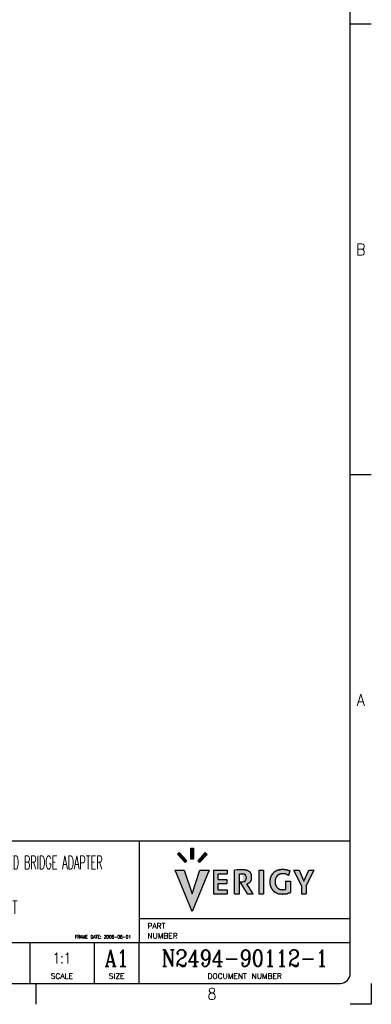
# Model space of a CAD drawing. Header units: inches. Extents: x 0 to 841, y 0 to 594.
# Tile 12 of 13: x 735 to 841, y 0 to 298. Entities that reach past the tile are written whole.
import ezdxf

# ---------------------------------------------------------------- set-up
doc = ezdxf.new("R2010")
doc.units = ezdxf.units.IN
doc.layers.add('1', color=7, linetype='Continuous')
doc.styles.add('CONVERTER_12', font='txt.shx', dxfattribs={"width": 0.63})
doc.styles.add('CONVERTER_15', font='txt.shx', dxfattribs={"width": 0.9})
doc.styles.add('CONVERTER_17', font='txt.shx', dxfattribs={"width": 0.81})
doc.styles.add('CONVERTER_18', font='complex.shx', dxfattribs={"width": 0.855})
doc.styles.add('CONVERTER_19', font='txt.shx', dxfattribs={"width": 1.035})
doc.styles.add('CONVERTER_21', font='complex.shx', dxfattribs={"width": 0.532})

# ---------------------------------------------------------------- blocks, each defined once
blk = doc.blocks.new('2__4', base_point=(418.97, 323.69))
at = {"layer": '1', "color": 1, "insert": (605.83, 115.6), "char_height": 3, "attachment_point": 7, "line_spacing_factor": 1.080432, "style": 'CONVERTER_12'}
blk.add_mtext('NOTES:\\P1. USE KEEP-OUT AREA DEFINITION IN CONJUNCTION WITH GENERAL DUT BOARD DEFINITION,\\P   SEE D-E6980-96540-1 SMALL DUT BOARD AND D-E6980-96550-1 LARGE DUT BOARD\\P \\P2. ALL KEEP-OUT AREAS RELATE TO THE BOTTOM SIDE OF THE PCB', dxfattribs=at)
blk = doc.blocks.new('rf_stiffener_assy__5', base_point=(418.97, 323.69))
at = {"layer": '1'}
blk.add_blockref('2__4', (418.97, 323.69), dxfattribs=at)
blk = doc.blocks.new('TOP__6', base_point=(413.719, 302.867))
blk.add_blockref('rf_stiffener_assy__5', (418.968, 323.694))
blk = doc.blocks.new('Drawing_Grid_Zones__7', base_point=(6.35, 6.35))
at = {"layer": '1', "color": 4, "linetype": 'Continuous'}
for p, q in [((841, 297), (834.65, 297)), ((841, 160.475), (834.65, 160.475)), ((739.5875, 0), (739.5875, 6.35)), ((841, 6.35), (841, 0)), ((841, 0), (834.65, 0))]:
    blk.add_line(p, q, dxfattribs=at)
at = {"layer": '1', "color": 4, "char_height": 3.5, "attachment_point": 5, "line_spacing_factor": 1.080432, "style": 'CONVERTER_15'}
for s, insert in [('B', (837.825, 228.7375)), ('A', (837.825, 92.2125)), ('8', (792.76875, 3.175))]:
    blk.add_mtext(s, dxfattribs=dict(at, insert=insert))
blk = doc.blocks.new('A1_Size_Verigy_Frame__9', base_point=(6.35, 6.35))
at = {"layer": '1', "linetype": 'Continuous'}
for points in [[(785.19, 43.5), (784.63, 42.99), (782.34, 45.46), (782.9, 45.97)], [(787.17, 47.33), (787.17, 43.98), (786.43, 43.98), (786.43, 47.33)], [(788.48, 43.47), (789.03, 42.93), (791.28, 45.45), (790.74, 45.99)], [(791.94, 40.69), (786.83, 28.13), (781.68, 40.69), (784.4, 40.69), (786.83, 33.52), (789.15, 40.69)], [(797.4, 40.69), (797.4, 39.54), (794.69, 39.54), (794.69, 37.79), (797.31, 37.79), (797.31, 36.64), (794.69, 36.64), (794.69, 34.71), (797.4, 34.71), (797.4, 33.52), (793.21, 33.52), (793.21, 40.69)], [(808.42, 40.69), (808.42, 33.52), (806.94, 33.52), (806.94, 40.69)], [(820.63, 37.33), (822.13, 40.69), (823.72, 40.69), (821.32, 35.91), (821.32, 33.52), (819.84, 33.52), (819.84, 35.91), (817.46, 40.69), (819.13, 40.69)]]:
    blk.add_hatch(color=4, dxfattribs=at).paths.add_polyline_path(points)
h = blk.add_hatch(color=4, dxfattribs=at)
edge = h.paths.add_edge_path()
edge.add_line((799.65, 40.69), (799.65, 33.52))
edge.add_line((799.65, 33.52), (801.15, 33.52))
edge.add_line((801.15, 33.52), (801.15, 39.58))
edge.add_line((801.15, 39.58), (802.12, 39.58))
edge.add_arc((801.94, 38.34), 1.25, -81.7494, 81.7494, ccw=False)
edge.add_line((802.12, 37.1), (801.23, 37.1))
edge.add_line((801.23, 37.1), (803.39, 33.52))
edge.add_line((803.39, 33.52), (805.24, 33.52))
edge.add_line((805.24, 33.52), (803.29, 36.53))
edge.add_arc((803.1, 38.16), 1.65, 276.8646, 281.7992)
edge.add_arc((803.12, 38.06), 1.53, 281.8439, 286.5074)
edge.add_arc((803.06, 38.24), 1.73, 286.5644, 290.2981)
edge.add_arc((802.58, 39.54), 3.12, 290.364, 292.0591)
edge.add_arc((807.22, 28.09), 9.24, 111.5449, 112.0897, ccw=False)
edge.add_arc((802.56, 39.99), 3.54, 290.9614, 291.9638)
edge.add_arc((803.62, 37.37), 0.715, 292.0472, 297.1925)
edge.add_arc((803.6, 37.39), 0.736, 297.7168, 304.1669)
edge.add_arc((803.43, 37.65), 1.05, 304.048, 308.7592)
edge.add_arc((802.9, 38.3), 1.89, 308.981, 311.7169)
edge.add_arc((807.38, 33.27), 4.84, 130.6433, 131.7183, ccw=False)
edge.add_arc((815.88, 22.98), 18.19, 129.5041, 129.8448, ccw=False)
edge.add_arc((803.6, 37.87), 1.1, 309.4623, 315.0479)
edge.add_arc((803.84, 37.62), 0.766, 315.7786, 323.1586)
edge.add_arc((803.47, 37.89), 1.22, 323.2116, 327.8292)
edge.add_arc((802.76, 38.35), 2.07, 327.6257, 330.4831)
edge.add_arc((802.6, 38.44), 2.25, 330.4419, 332.9709)
edge.add_arc((803.19, 38.15), 1.59, 332.8488, 336.0259)
edge.add_arc((803.64, 37.95), 1.1, 336.0644, 340.4159)
edge.add_arc((803.61, 37.95), 1.13, 340.6473, 347.6345)
edge.add_arc((802.95, 38.09), 1.8, 347.6878, 352.444)
edge.add_arc((801.51, 38.29), 3.26, 352.3189, 355.2721)
edge.add_arc((799.89, 38.43), 4.88, 355.2355, 357.4002)
edge.add_arc((798.14, 38.51), 6.64, 357.3804, 359.0748)
edge.add_arc((796.5, 38.54), 8.28, 359.0627, 360.4705)
edge.add_arc((796.27, 38.54), 8.5, 0.4426, 1.3388)
edge.add_arc((797.57, 38.57), 7.2, 1.3325, 2.373)
edge.add_arc((799.15, 38.64), 5.62, 2.3634, 3.6412)
edge.add_arc((800.74, 38.74), 4.03, 3.6247, 5.2891)
edge.add_arc((802.15, 38.87), 2.61, 5.2575, 7.5773)
edge.add_arc((803.27, 39.02), 1.48, 7.5078, 11.0328)
edge.add_arc((803.99, 39.17), 0.75, 10.9618, 17.0135)
edge.add_arc((803.96, 39.15), 0.781, 17.4016, 23.361)
edge.add_arc((802.93, 38.71), 1.9, 23.3346, 26.1223)
edge.add_arc((799.96, 37.26), 5.21, 26.0255, 27.1085)
edge.add_arc((802.3, 38.48), 2.56, 26.7483, 28.749)
edge.add_arc((803.49, 39.13), 1.21, 28.8787, 33.28)
edge.add_arc((803.29, 38.99), 1.45, 33.4924, 37.7019)
edge.add_arc((803.06, 38.81), 1.75, 37.6059, 41.314)
edge.add_arc((803.26, 38.99), 1.48, 41.2228, 45.4875)
edge.add_arc((803.4, 39.12), 1.29, 45.7142, 50.7281)
edge.add_arc((802.52, 38.04), 2.68, 50.8542, 53.1793)
edge.add_arc((801.64, 36.92), 4.11, 52.7438, 54.3264)
edge.add_arc((803, 38.82), 1.77, 54.2819, 57.9528)
edge.add_arc((803.26, 39.22), 1.29, 58.2042, 62.5409)
edge.add_arc((803.09, 38.89), 1.66, 62.6014, 65.9878)
edge.add_arc((802.43, 37.39), 3.3, 66.0447, 68.1388)
edge.add_arc((796.67, 23.06), 18.75, 68.1242, 68.4683)
edge.add_arc((799.92, 31.47), 9.73, 68.0919, 68.654)
edge.add_arc((802.81, 38.85), 1.81, 68.7642, 71.7347)
edge.add_arc((802.67, 38.4), 2.27, 71.9116, 74.5336)
edge.add_arc((802.38, 37.36), 3.35, 74.4873, 76.5383)
edge.add_arc((802.21, 36.66), 4.08, 76.5155, 78.3668)
edge.add_arc((802.17, 36.48), 4.26, 78.3515, 80.217)
edge.add_arc((802.22, 36.78), 3.95, 80.2026, 82.2549)
edge.add_arc((802.31, 37.43), 3.3, 82.2367, 84.6679)
edge.add_arc((801.39, 10.69), 30.05, 87.663, 93.3186)
h = blk.add_hatch(color=4, dxfattribs=at)
edge = h.paths.add_edge_path()
edge.add_arc((819.56, 39.46), 8.2, 203.3008, 203.8412)
edge.add_arc((822.52, 40.76), 11.43, 203.8341, 204.2667)
edge.add_arc((824.69, 41.74), 13.81, 204.2629, 204.6476)
edge.add_arc((822.84, 40.89), 11.77, 204.6345, 204.9304)
edge.add_arc((819.48, 39.33), 8.07, 204.9278, 205.3583)
edge.add_arc((817.18, 38.24), 5.52, 205.3532, 205.9635)
edge.add_arc((815.47, 37.4), 3.61, 205.9537, 206.8298)
edge.add_arc((814.19, 36.76), 2.19, 206.8096, 208.1196)
edge.add_arc((813.3, 36.28), 1.17, 208.0895, 210.0572)
edge.add_arc((812.99, 36.1), 0.821, 210.1034, 212.7675)
edge.add_arc((813.03, 36.13), 0.863, 212.8315, 215.4819)
edge.add_arc((813.56, 36.51), 1.51, 215.6041, 218.0543)
edge.add_arc((814.89, 37.55), 3.21, 217.9926, 219.2601)
edge.add_arc((818.43, 40.43), 7.77, 219.2413, 219.7728)
edge.add_arc((815.84, 38.26), 4.39, 219.5441, 220.8731)
edge.add_arc((813.85, 36.53), 1.76, 220.906, 224.1762)
edge.add_arc((813.75, 36.44), 1.62, 224.3481, 227.1827)
edge.add_arc((813.93, 36.64), 1.89, 227.1655, 229.6431)
edge.add_arc((814.02, 36.74), 2.02, 229.6292, 231.9346)
edge.add_arc((814.09, 36.83), 2.14, 231.9626, 234.9969)
edge.add_arc((814.38, 37.26), 2.65, 235.0175, 237.4327)
edge.add_arc((814.37, 37.23), 2.63, 237.3215, 238.9488)
edge.add_arc((814, 36.61), 1.9, 238.9423, 241.1851)
edge.add_arc((813.77, 36.19), 1.42, 241.175, 244.1338)
edge.add_arc((813.69, 36.02), 1.24, 244.2149, 248.8959)
edge.add_arc((813.76, 36.22), 1.45, 248.9484, 253.0273)
edge.add_arc((813.89, 36.62), 1.87, 252.9712, 255.3768)
edge.add_arc((813.91, 36.71), 1.96, 255.3432, 257.6097)
edge.add_arc((813.84, 36.38), 1.62, 257.5671, 260.1283)
edge.add_arc((813.78, 36.05), 1.28, 260.199, 262.6643)
edge.add_arc((813.81, 36.33), 1.57, 262.7178, 264.6422)
edge.add_arc((813.99, 38.2), 3.45, 264.663, 265.5706)
edge.add_arc((814.33, 42.39), 7.65, 265.4634, 265.9974)
edge.add_arc((814.23, 41.02), 6.28, 265.9979, 266.7144)
edge.add_arc((814.18, 40.1), 5.35, 266.7132, 267.6135)
edge.add_arc((814.14, 39.3), 4.56, 267.6109, 268.7164)
edge.add_arc((814.13, 38.57), 3.83, 268.7122, 270.0622)
edge.add_arc((814.13, 38.47), 3.72, 270.0974, 271.3382)
edge.add_arc((814.12, 38.85), 4.11, 271.3337, 272.4477)
edge.add_arc((814.11, 39.04), 4.3, 272.4437, 273.481)
edge.add_arc((814.11, 38.97), 4.23, 273.4768, 274.4854)
edge.add_arc((814.14, 38.61), 3.86, 274.48, 275.5141)
edge.add_arc((814.21, 37.96), 3.21, 275.5059, 276.6402)
edge.add_arc((814.28, 37.35), 2.6, 276.6484, 278.0162)
edge.add_arc((814.26, 37.49), 2.74, 278.0435, 279.2546)
edge.add_arc((813.99, 39.13), 4.4, 279.2734, 280.0319)
edge.add_arc((813.67, 40.98), 6.27, 279.9732, 280.4538)
edge.add_arc((813.78, 40.36), 5.65, 280.4592, 281.0431)
edge.add_arc((813.74, 40.57), 5.87, 281.0473, 281.6719)
edge.add_arc((813.58, 41.33), 6.64, 281.6745, 282.2936)
edge.add_arc((813.31, 42.59), 7.93, 282.2948, 282.8796)
edge.add_line((815.07, 34.86), (815.07, 37.28))
edge.add_line((815.07, 37.28), (816.55, 37.28))
edge.add_line((816.55, 37.28), (816.55, 33.86))
edge.add_arc((794.17, 100.31), 70.12, 288.5155, 288.6107, ccw=False)
edge.add_arc((797.39, 90.7), 59.99, 288.4186, 288.5151, ccw=False)
edge.add_arc((798.66, 86.89), 55.97, 288.3277, 288.4179, ccw=False)
edge.add_arc((796.79, 92.53), 61.91, 288.255, 288.3266, ccw=False)
edge.add_arc((782.91, 134.63), 106.24, 288.2163, 288.2536, ccw=False)
edge.add_line((816.12, 33.71), (816.06, 33.69))
edge.add_arc((830.49, -10.13), 46.13, 108.228, 108.3024)
edge.add_arc((823.95, 9.64), 25.31, 108.3032, 108.4367)
edge.add_arc((811.56, 46.67), 13.73, 287.9183, 288.6267, ccw=False)
edge.add_arc((814.65, 37.12), 3.69, 285.1245, 287.8966, ccw=False)
edge.add_arc((814.81, 36.55), 3.1, 282.6973, 284.9395, ccw=False)
edge.add_arc((814.73, 36.9), 3.46, 280.7251, 282.7159, ccw=False)
edge.add_arc((814.75, 36.81), 3.37, 278.7886, 280.7434, ccw=False)
edge.add_arc((814.83, 36.32), 2.87, 276.9468, 278.7918, ccw=False)
edge.add_arc((814.83, 36.27), 2.83, 275.0848, 276.9197, ccw=False)
edge.add_arc((814.77, 36.98), 3.54, 273.542, 275.0634, ccw=False)
edge.add_arc((814.64, 39.11), 5.67, 272.4988, 273.5361, ccw=False)
edge.add_arc((814.45, 43.41), 9.98, 271.8301, 272.523, ccw=False)
edge.add_arc((814.3, 48.07), 14.64, 271.3179, 271.8381, ccw=False)
edge.add_arc((814.18, 52.95), 19.52, 270.905, 271.3223, ccw=False)
edge.add_arc((814.11, 57.39), 23.96, 270.5527, 270.9077, ccw=False)
edge.add_arc((814.08, 60.65), 27.22, 270.2352, 270.5546, ccw=False)
edge.add_arc((814.07, 62.09), 28.66, 269.9328, 270.2368, ccw=False)
edge.add_arc((814.07, 61.32), 27.89, 269.6276, 269.9343, ccw=False)
edge.add_arc((814.05, 58.41), 24.98, 269.3001, 269.6295, ccw=False)
edge.add_arc((814, 53.84), 20.41, 268.9243, 269.3029, ccw=False)
edge.add_arc((813.8, 43.7), 10.27, 268.1594, 268.9767, ccw=False)
edge.add_arc((813.63, 38.42), 4.98, 266.6249, 268.167, ccw=False)
edge.add_arc((813.52, 36.6), 3.16, 264.3336, 266.6208, ccw=False)
edge.add_arc((813.45, 35.87), 2.43, 261.4227, 264.3148, ccw=False)
edge.add_arc((813.39, 35.49), 2.04, 257.2189, 261.4518, ccw=False)
edge.add_arc((813.33, 35.24), 1.78, 252.2377, 257.1979, ccw=False)
edge.add_arc((813.45, 35.57), 2.14, 248.7037, 252.074, ccw=False)
edge.add_arc((813.93, 36.82), 3.47, 246.648, 248.7264, ccw=False)
edge.add_arc((814.11, 37.25), 3.94, 245.0979, 246.7837, ccw=False)
edge.add_arc((814.08, 37.18), 3.86, 243.2003, 245.0497, ccw=False)
edge.add_arc((815.05, 39.1), 6.02, 242.3103, 243.1848, ccw=False)
edge.add_arc((817.51, 43.8), 11.33, 241.8417, 242.3242, ccw=False)
edge.add_arc((825.5, 58.72), 28.25, 241.6559, 241.845, ccw=False)
edge.add_arc((792.45, -2.53), 41.35, 61.6498, 61.7681)
edge.add_arc((819.96, 48.78), 16.87, 241.6733, 241.884, ccw=False)
edge.add_arc((813.2, 36.25), 2.63, 240.403, 241.673, ccw=False)
edge.add_arc((812.74, 35.42), 1.69, 238.3174, 240.3578, ccw=False)
edge.add_arc((812.91, 35.69), 2, 235.4824, 238.2123, ccw=False)
edge.add_arc((813.16, 36.06), 2.44, 233.0875, 235.5275, ccw=False)
edge.add_arc((813.11, 36), 2.37, 230.5281, 233.1206, ccw=False)
edge.add_arc((813.13, 36.02), 2.4, 226.8402, 230.4297, ccw=False)
edge.add_arc((813.65, 36.57), 3.16, 224.1917, 226.8322, ccw=False)
edge.add_arc((815.97, 38.82), 6.39, 223.1449, 224.1559, ccw=False)
edge.add_arc((802.57, 26.26), 11.98, 43.1218, 43.6251)
edge.add_arc((817.02, 40.13), 8.05, 223.5168, 224.0584, ccw=False)
edge.add_arc((812.07, 35.42), 1.22, 219.7835, 223.4371, ccw=False)
edge.add_arc((812.23, 35.54), 1.42, 216.0369, 219.4184, ccw=False)
edge.add_arc((813.39, 36.39), 2.85, 214.2927, 216.0974, ccw=False)
edge.add_arc((817.31, 39.06), 7.6, 213.623, 214.3135, ccw=False)
edge.add_arc((820.65, 41.33), 11.64, 213.1026, 213.7727, ccw=False)
edge.add_arc((815.35, 37.87), 5.31, 211.6593, 213.0997, ccw=False)
edge.add_arc((814.18, 37.14), 3.93, 209.7599, 211.6228, ccw=False)
edge.add_arc((813.44, 36.72), 3.08, 207.4804, 209.7836, ccw=False)
edge.add_arc((813.06, 36.52), 2.65, 205.1929, 207.4059, ccw=False)
edge.add_arc((813.52, 36.74), 3.16, 203.3638, 205.1704, ccw=False)
edge.add_arc((814.25, 37.05), 3.95, 201.6271, 203.3929, ccw=False)
edge.add_arc((815.33, 37.48), 5.11, 200.1447, 201.6096, ccw=False)
edge.add_arc((816.96, 38.08), 6.86, 199.3323, 200.1795, ccw=False)
edge.add_arc((817.14, 38.15), 7.04, 198.4937, 199.3429, ccw=False)
edge.add_arc((816.11, 37.8), 5.96, 197.5225, 198.5058, ccw=False)
edge.add_arc((814.4, 37.26), 4.16, 196.2367, 197.5438, ccw=False)
edge.add_arc((812.85, 36.81), 2.55, 194.3262, 196.2478, ccw=False)
edge.add_arc((812.47, 36.72), 2.16, 192.096, 194.272, ccw=False)
edge.add_arc((813.14, 36.86), 2.84, 190.2793, 192.0489, ccw=False)
edge.add_arc((815.08, 37.21), 4.81, 189.1142, 190.3068, ccw=False)
edge.add_arc((816.76, 37.48), 6.51, 188.174, 189.1346, ccw=False)
edge.add_arc((817.28, 37.56), 7.04, 187.2718, 188.1866, ccw=False)
edge.add_arc((816.42, 37.45), 6.17, 186.2663, 187.2851, ccw=False)
edge.add_arc((814.63, 37.25), 4.37, 184.9627, 186.2891, ccw=False)
edge.add_arc((812.87, 37.1), 2.61, 183.0853, 184.9815, ccw=False)
edge.add_arc((812.1, 37.06), 1.84, 180.6195, 183.0635, ccw=False)
edge.add_arc((811.95, 37.06), 1.69, 178.0018, 180.5753, ccw=False)
edge.add_arc((812.48, 37.04), 2.22, 175.6247, 177.9327, ccw=False)
edge.add_arc((814.2, 36.91), 3.94, 174.246, 175.6304, ccw=False)
edge.add_arc((820.65, 36.26), 10.43, 173.6917, 174.258, ccw=False)
edge.add_arc((827.89, 35.49), 17.71, 173.3678, 173.7812, ccw=False)
edge.add_arc((820.6, 36.33), 10.37, 172.6214, 173.3686, ccw=False)
edge.add_arc((817.27, 36.77), 7.01, 171.5025, 172.6282, ccw=False)
edge.add_arc((815.05, 37.1), 4.76, 169.8885, 171.5171, ccw=False)
edge.add_arc((814.37, 37.21), 4.08, 167.9208, 169.8128, ccw=False)
edge.add_arc((815.07, 37.06), 4.79, 166.3902, 167.9139, ccw=False)
edge.add_arc((816.72, 36.66), 6.49, 165.3162, 166.3829, ccw=False)
edge.add_arc((813.98, 37.4), 3.65, 163.6509, 165.5336, ccw=False)
edge.add_arc((812.24, 37.9), 1.84, 159.8526, 163.6056, ccw=False)
edge.add_arc((812.36, 37.85), 1.97, 156.2402, 159.6244, ccw=False)
edge.add_arc((813.23, 37.47), 2.92, 153.9269, 156.2704, ccw=False)
edge.add_arc((818.32, 34.97), 8.59, 153.1347, 153.8341, ccw=False)
edge.add_arc((806.77, 40.82), 4.36, 333.1219, 334.4699)
edge.add_arc((883.35, 5.08), 80.15, 154.9536, 155.0137, ccw=False)
edge.add_arc((811.76, 38.54), 1.13, 150.6202, 154.9234, ccw=False)
edge.add_arc((811.73, 38.54), 1.1, 145.3151, 150.0305, ccw=False)
edge.add_arc((812.97, 37.68), 2.61, 143.3601, 145.3639, ccw=False)
edge.add_arc((815.1, 36.13), 5.25, 142.7042, 143.5942, ccw=False)
edge.add_arc((813.95, 37.01), 3.8, 141.4913, 142.6976, ccw=False)
edge.add_arc((814.98, 36.17), 5.13, 140.3853, 141.3891, ccw=False)
edge.add_arc((863.51, -3.99), 68.12, 140.3123, 140.3902, ccw=False)
edge.add_arc((798.41, 50), 16.46, 320.3896, 320.795)
edge.add_arc((798.99, 49.54), 15.72, 320.7879, 321.2062)
edge.add_arc((816.92, 35.15), 7.27, 140.7964, 141.3612, ccw=False)
edge.add_arc((812.66, 38.62), 1.78, 138.4918, 140.7815, ccw=False)
edge.add_arc((812.22, 39.01), 1.19, 134.8498, 138.4384, ccw=False)
edge.add_arc((812.51, 38.7), 1.62, 130.7007, 134.5381, ccw=False)
edge.add_arc((813.75, 37.27), 3.51, 128.9449, 130.778, ccw=False)
edge.add_arc((824.72, 23.71), 20.95, 128.6571, 128.9486, ccw=False)
edge.add_arc((816.56, 33.99), 7.83, 128.309, 129.0174, ccw=False)
edge.add_arc((812.72, 38.84), 1.64, 124.9649, 128.253, ccw=False)
edge.add_arc((812.9, 38.56), 1.97, 121.4788, 124.6205, ccw=False)
edge.add_arc((813.97, 36.82), 4.01, 119.9763, 121.5447, ccw=False)
edge.add_arc((814.01, 36.77), 4.08, 118.9328, 120.1464, ccw=False)
edge.add_arc((813.15, 38.34), 2.29, 116.8814, 118.9336, ccw=False)
edge.add_arc((813.04, 38.55), 2.05, 114.352, 116.7612, ccw=False)
edge.add_arc((813.62, 37.25), 3.48, 112.7824, 114.3176, ccw=False)
edge.add_arc((814.66, 34.8), 6.14, 112.1312, 112.8736, ccw=False)
edge.add_arc((814.67, 34.77), 6.17, 111.3647, 112.1425, ccw=False)
edge.add_arc((814.24, 35.88), 4.98, 110.4231, 111.3781, ccw=False)
edge.add_arc((813.65, 37.48), 3.27, 109.0968, 110.4486, ccw=False)
edge.add_arc((813.38, 38.24), 2.47, 107.6011, 109.0252, ccw=False)
edge.add_arc((813.67, 37.31), 3.45, 106.6155, 107.5695, ccw=False)
edge.add_arc((817.06, 25.96), 15.29, 106.3879, 106.6059, ccw=False)
edge.add_arc((819.89, 16.54), 25.12, 106.3254, 106.5121, ccw=False)
edge.add_arc((814.49, 34.97), 5.92, 105.4696, 106.3192, ccw=False)
edge.add_arc((813.82, 37.38), 3.42, 103.9622, 105.4757, ccw=False)
edge.add_arc((813.83, 37.3), 3.5, 102.3704, 103.8363, ccw=False)
edge.add_arc((814.6, 33.81), 7.07, 101.6856, 102.3727, ccw=False)
edge.add_arc((808.67, 62.51), 22.24, 281.6646, 281.8598)
edge.add_arc((809.51, 58.23), 17.88, 282.0375, 282.2134)
edge.add_arc((813.93, 37.81), 3.02, 101.2377, 102.2194, ccw=False)
edge.add_arc((813.67, 39.1), 1.7, 99.3474, 101.1854, ccw=False)
edge.add_arc((813.76, 38.54), 2.27, 97.1817, 99.2201, ccw=False)
edge.add_arc((813.95, 37.07), 3.75, 95.812, 97.2201, ccw=False)
edge.add_arc((814.11, 35.53), 5.3, 94.7444, 95.8298, ccw=False)
edge.add_arc((814.21, 34.28), 6.56, 93.8342, 94.7544, ccw=False)
edge.add_arc((814.25, 33.66), 7.17, 92.9873, 93.8413, ccw=False)
edge.add_arc((814.24, 33.88), 6.95, 92.1258, 92.994, ccw=False)
edge.add_arc((814.21, 34.87), 5.96, 90.4073, 92.1434, ccw=False)
edge.add_arc((814.2, 35.52), 5.31, 88.5641, 90.3959, ccw=False)
edge.add_arc((814.2, 35.51), 5.33, 86.7833, 88.5496, ccw=False)
edge.add_arc((814.11, 34.07), 6.76, 84.8563, 86.7308, ccw=False)
edge.add_arc((813.68, 29.25), 11.61, 83.7683, 84.8563, ccw=False)
edge.add_arc((813.74, 29.61), 11.24, 83.194, 83.8774, ccw=False)
edge.add_arc((814.37, 34.84), 5.97, 81.9472, 83.2025, ccw=False)
edge.add_arc((814.7, 37.16), 3.63, 79.9902, 81.9638, ccw=False)
edge.add_arc((814.77, 37.6), 3.18, 77.7911, 79.8656, ccw=False)
edge.add_arc((814.35, 35.67), 5.16, 76.5195, 77.7671, ccw=False)
edge.add_arc((809.47, 15.31), 26.09, 76.2642, 76.5162, ccw=False)
edge.add_arc((819.89, 58.06), 17.91, 256.3256, 256.6629)
edge.add_arc((818.39, 51.73), 11.4, 256.668, 257.2331)
edge.add_arc((817.97, 49.85), 9.47, 257.238, 257.9692)
edge.add_arc((817.85, 49.31), 8.92, 257.9734, 258.8133)
edge.add_arc((817.88, 49.44), 9.05, 258.8165, 259.7166)
edge.add_arc((817.98, 50.02), 9.64, 259.7189, 260.6406)
edge.add_line((816.41, 40.51), (816, 39.16))
edge.add_arc((823.44, 61.32), 23.37, 251.1523, 251.4397, ccw=False)
edge.add_arc((822.99, 60.01), 21.99, 250.8703, 251.1519, ccw=False)
edge.add_arc((822.74, 59.29), 21.22, 250.6009, 250.8697, ccw=False)
edge.add_arc((822.76, 59.35), 21.29, 250.3534, 250.6001, ccw=False)
edge.add_arc((823.25, 60.7), 22.73, 250.1396, 250.3524, ccw=False)
edge.add_arc((824.75, 64.86), 27.15, 249.9742, 250.1383, ccw=False)
edge.add_arc((829.88, 78.94), 42.13, 249.8751, 249.9726, ccw=False)
edge.add_line((815.38, 39.38), (815.32, 39.4))
edge.add_arc((813.34, 34.02), 5.74, 69.7562, 70.4705)
edge.add_arc((814.59, 37.56), 1.98, 70.4878, 72.5103)
edge.add_arc((814.75, 38.05), 1.47, 72.5647, 75.4406)
edge.add_arc((814.69, 37.8), 1.72, 75.5155, 77.611)
edge.add_arc((814.55, 37.18), 2.36, 77.5965, 79.2392)
edge.add_arc((814.41, 36.47), 3.09, 79.2301, 80.555)
edge.add_arc((814.28, 35.68), 3.89, 80.5489, 81.6438)
edge.add_arc((814.13, 34.65), 4.92, 81.6475, 82.6335)
edge.add_arc((813.97, 33.39), 6.19, 82.6278, 83.4145)
edge.add_arc((813.83, 32.17), 7.42, 83.4108, 84.0539)
edge.add_arc((813.72, 31.13), 8.47, 84.0513, 84.5884)
edge.add_arc((814.03, 34.47), 5.11, 84.5326, 85.2397)
edge.add_arc((814.22, 36.81), 2.77, 85.2456, 86.5136)
edge.add_arc((814.27, 37.47), 2.1, 86.5301, 88.2214)
edge.add_arc((814.27, 37.59), 1.98, 88.2417, 90.1276)
edge.add_arc((814.27, 37.04), 2.54, 90.1887, 92.0646)
edge.add_arc((814.31, 35.97), 3.61, 92.0429, 93.4436)
edge.add_arc((814.37, 34.96), 4.62, 93.4313, 94.5521)
edge.add_arc((814.43, 34.25), 5.33, 94.5437, 95.5053)
edge.add_arc((814.44, 34.1), 5.48, 95.498, 96.3921)
edge.add_arc((814.24, 35.89), 3.68, 96.3369, 97.4708)
edge.add_arc((814.05, 37.31), 2.24, 97.4738, 99.2428)
edge.add_arc((813.96, 37.86), 1.69, 99.257, 101.5569)
edge.add_arc((813.93, 38.03), 1.51, 101.5788, 104.1887)
edge.add_arc((813.99, 37.81), 1.74, 104.2786, 107.728)
edge.add_arc((814.14, 37.31), 2.27, 107.7091, 110.5044)
edge.add_arc((814.34, 36.78), 2.83, 110.4915, 112.8183)
edge.add_arc((814.64, 36.07), 3.6, 112.812, 114.1048)
edge.add_arc((815.05, 35.15), 4.61, 114.0966, 115.0926)
edge.add_arc((815.49, 34.22), 5.64, 115.0877, 115.8632)
edge.add_arc((815.96, 33.25), 6.71, 115.8606, 116.4578)
edge.add_arc((814, 37.17), 2.33, 116.2474, 117.944)
edge.add_arc((813.41, 38.28), 1.07, 118.0309, 121.6461)
edge.add_arc((813.41, 38.28), 1.08, 121.7508, 124.7224)
edge.add_arc((813.48, 38.18), 1.2, 124.7055, 127.5759)
edge.add_arc((813.5, 38.16), 1.22, 127.563, 130.5031)
edge.add_arc((813.63, 38.01), 1.43, 130.5972, 133.6733)
edge.add_arc((813.98, 37.63), 1.94, 133.6517, 135.9137)
edge.add_arc((814.44, 37.19), 2.58, 135.902, 137.5466)
edge.add_arc((814.46, 37.17), 2.61, 137.4776, 138.9543)
edge.add_arc((814.25, 37.36), 2.32, 138.9752, 140.6091)
edge.add_arc((814.44, 37.2), 2.58, 140.6296, 142.1618)
edge.add_arc((815.17, 36.63), 3.5, 142.1712, 143.454)
edge.add_arc((815.98, 36.03), 4.51, 143.4397, 144.4829)
edge.add_arc((816.42, 35.72), 5.05, 144.4734, 145.4151)
edge.add_arc((816.27, 35.82), 4.87, 145.406, 146.3551)
edge.add_arc((814.68, 36.87), 2.97, 146.2723, 147.8457)
edge.add_arc((813.56, 37.57), 1.64, 147.8375, 150.5057)
edge.add_arc((813.1, 37.84), 1.1, 150.5091, 154.3015)
edge.add_arc((813.01, 37.88), 1.01, 154.4469, 158.4615)
edge.add_arc((813.28, 37.77), 1.3, 158.4921, 161.6634)
edge.add_arc((814.02, 37.53), 2.08, 161.6717, 163.764)
edge.add_arc((815.37, 37.13), 3.49, 163.7042, 165.1718)
edge.add_arc((816.41, 36.85), 4.57, 165.1571, 166.3361)
edge.add_arc((817.13, 36.68), 5.3, 166.3265, 167.3577)
edge.add_arc((817.28, 36.64), 5.45, 167.3497, 168.3356)
edge.add_arc((816.21, 36.86), 4.36, 168.2984, 169.7175)
edge.add_arc((815.16, 37.05), 3.3, 169.7242, 171.5314)
edge.add_arc((814.7, 37.12), 2.84, 171.5438, 173.6224)
edge.add_arc((814.99, 37.09), 3.12, 173.7008, 176.6572)
edge.add_arc((815.76, 37.05), 3.9, 176.6397, 179.0072)
edge.add_arc((814.86, 37.06), 2.99, 178.8697, 180.9419)
edge.add_arc((813.91, 37.04), 2.04, 180.9721, 184.0701)
edge.add_arc((813.69, 37.03), 1.82, 184.1115, 187.7902)
edge.add_arc((813.96, 37.07), 2.1, 187.831, 189.8408)
edge.add_arc((814.4, 37.14), 2.54, 189.8259, 191.5264)
edge.add_arc((814.64, 37.19), 2.79, 191.5153, 193.0592)
edge.add_arc((814.61, 37.18), 2.76, 193.0485, 194.5638)
edge.add_arc((814.28, 37.1), 2.42, 194.5501, 196.177)
edge.add_arc((813.72, 36.93), 1.83, 196.1539, 198.0975)
edge.add_arc((813.29, 36.79), 1.38, 198.135, 200.3954)
edge.add_arc((813.45, 36.85), 1.55, 200.4516, 202.35)
edge.add_arc((814.85, 37.43), 3.06, 202.3774, 203.3718)
at = {"color": 7, "linetype": 'Continuous'}
for p, q in [((630.26, 49.54), (834.65, 49.54)), ((770.75, 49.54), (770.75, 18.59)), ((770.75, 18.59), (704.49, 18.59)), ((770.75, 6.35), (770.75, 18.59)), ((834.65, 18.59), (770.75, 18.59))]:
    blk.add_line(p, q, dxfattribs=at)
at = {"color": 4, "linetype": 'Continuous'}
for p, q in [((834.65, 25.91), (770.75, 25.91)), ((737.62, 18.59), (737.62, 6.35))]:
    blk.add_line(p, q, dxfattribs=at)
at = {"layer": '1', "color": 7, "linetype": 'Continuous'}
for p, q in [((834.65, 9.35), (834.65, 584.65)), ((9.35, 6.35), (831.65, 6.35))]:
    blk.add_line(p, q, dxfattribs=at)
at = {"layer": '1', "color": 4, "linetype": 'Continuous'}
for p, q in [((782.34, 45.46), (782.9, 45.97)), ((782.34, 45.46), (784.63, 42.99)), ((782.9, 45.97), (785.19, 43.5)), ((786.43, 47.33), (787.17, 47.33)), ((786.43, 43.98), (786.43, 47.33)), ((787.17, 47.33), (787.17, 43.98)), ((790.74, 45.99), (788.48, 43.47)), ((789.03, 42.93), (791.28, 45.45)), ((791.28, 45.45), (790.74, 45.99)), ((785.19, 43.5), (784.63, 42.99)), ((787.17, 43.98), (786.43, 43.98)), ((788.48, 43.47), (789.03, 42.93)), ((786.83, 28.13), (781.68, 40.69)), ((781.68, 40.69), (784.4, 40.69)), ((784.4, 40.69), (786.83, 33.52)), ((786.83, 33.52), (789.15, 40.69)), ((791.94, 40.69), (786.83, 28.13)), ((789.15, 40.69), (791.94, 40.69)), ((793.21, 40.69), (797.4, 40.69)), ((793.21, 40.69), (793.21, 33.52)), ((794.69, 39.54), (797.4, 39.54)), ((794.69, 37.79), (794.69, 39.54)), ((797.4, 40.69), (797.4, 39.54)), ((799.65, 33.52), (799.65, 40.69)), ((801.15, 33.52), (801.15, 39.58)), ((801.15, 39.58), (802.12, 39.58)), ((806.94, 40.69), (808.42, 40.69)), ((806.94, 40.69), (806.94, 33.52)), ((808.42, 40.69), (808.42, 33.52)), ((815.32, 39.4), (815.38, 39.38)), ((816, 39.16), (816.41, 40.51)), ((817.46, 40.69), (819.84, 35.91)), ((817.46, 40.69), (819.13, 40.69)), ((819.13, 40.69), (820.63, 37.33)), ((820.63, 37.33), (822.13, 40.69)), ((821.32, 35.91), (823.72, 40.69)), ((822.13, 40.69), (823.72, 40.69)), ((794.69, 37.79), (797.31, 37.79)), ((794.69, 36.64), (797.31, 36.64)), ((794.69, 34.71), (794.69, 36.64)), ((797.31, 37.79), (797.31, 36.64)), ((801.23, 37.1), (803.39, 33.52)), ((801.23, 37.1), (802.12, 37.1)), ((805.24, 33.52), (803.29, 36.53)), ((815.07, 37.28), (816.55, 37.28)), ((815.07, 37.28), (815.07, 34.86)), ((816.55, 37.28), (816.55, 33.86)), ((819.84, 35.91), (819.84, 33.52)), ((821.32, 35.91), (821.32, 33.52)), ((793.21, 33.52), (797.4, 33.52)), ((794.69, 34.71), (797.4, 34.71)), ((797.4, 34.71), (797.4, 33.52)), ((799.65, 33.52), (801.15, 33.52)), ((803.39, 33.52), (805.24, 33.52)), ((806.94, 33.52), (808.42, 33.52)), ((816.12, 33.71), (816.06, 33.69)), ((819.84, 33.52), (821.32, 33.52)), ((757.1, 18.59), (757.1, 6.35))]:
    blk.add_line(p, q, dxfattribs=at)
for centre, radius, start, end in [((801.39, 10.69), 30.05, 87.663, 93.3186), ((801.94, 38.34), 1.25, 278.2506, 81.7494), ((802.31, 37.43), 3.3, 82.2367, 84.6679), ((802.22, 36.78), 3.95, 80.2026, 82.2549), ((802.17, 36.48), 4.26, 78.3515, 80.217), ((802.21, 36.66), 4.08, 76.5155, 78.3668), ((802.38, 37.36), 3.35, 74.4873, 76.5383), ((802.67, 38.4), 2.27, 71.9116, 74.5336), ((802.81, 38.85), 1.81, 68.7642, 71.7347), ((799.92, 31.47), 9.73, 68.0919, 68.654), ((796.67, 23.06), 18.75, 68.1242, 68.4683), ((802.43, 37.39), 3.3, 66.0447, 68.1388), ((803.09, 38.89), 1.66, 62.6014, 65.9878), ((803.26, 39.22), 1.29, 58.2042, 62.5409), ((803, 38.82), 1.77, 54.2819, 57.9528), ((801.64, 36.92), 4.11, 52.7438, 54.3264), ((802.52, 38.04), 2.68, 50.8542, 53.1793), ((803.4, 39.12), 1.29, 45.7142, 50.7281), ((803.26, 38.99), 1.48, 41.2228, 45.4875), ((803.06, 38.81), 1.75, 37.6059, 41.314), ((803.29, 38.99), 1.45, 33.4924, 37.7019), ((803.49, 39.13), 1.21, 28.8787, 33.28), ((802.3, 38.48), 2.56, 26.7483, 28.749), ((799.96, 37.26), 5.21, 26.0255, 27.1085), ((802.93, 38.71), 1.9, 23.3346, 26.1223), ((803.96, 39.15), 0.781, 17.4016, 23.361), ((803.99, 39.17), 0.75, 10.9618, 17.0135), ((803.27, 39.02), 1.48, 7.5078, 11.0328), ((802.15, 38.87), 2.61, 5.2575, 7.5773), ((800.74, 38.74), 4.03, 3.6247, 5.2891), ((799.15, 38.64), 5.62, 2.3634, 3.6412), ((797.57, 38.57), 7.2, 1.3325, 2.373), ((818.32, 34.97), 8.59, 153.1347, 153.8341), ((806.77, 40.82), 4.36, 333.1219, 334.4699), ((883.35, 5.08), 80.15, 154.9536, 155.0137), ((811.76, 38.54), 1.13, 150.6202, 154.9234), ((811.73, 38.54), 1.1, 145.3151, 150.0305), ((812.97, 37.68), 2.61, 143.3601, 145.3639), ((815.1, 36.13), 5.25, 142.7042, 143.5942), ((813.95, 37.01), 3.8, 141.4913, 142.6976), ((814.98, 36.17), 5.13, 140.3853, 141.3891), ((863.51, -3.99), 68.12, 140.3123, 140.3902), ((798.41, 50), 16.46, 320.3896, 320.795), ((798.99, 49.54), 15.72, 320.7879, 321.2062), ((816.92, 35.15), 7.27, 140.7964, 141.3612), ((812.66, 38.62), 1.78, 138.4918, 140.7815), ((812.22, 39.01), 1.19, 134.8498, 138.4384), ((812.51, 38.7), 1.62, 130.7007, 134.5381), ((813.75, 37.27), 3.51, 128.9449, 130.778), ((824.72, 23.71), 20.95, 128.6571, 128.9486), ((816.56, 33.99), 7.83, 128.309, 129.0174), ((812.72, 38.84), 1.64, 124.9649, 128.253), ((812.9, 38.56), 1.97, 121.4788, 124.6205), ((813.97, 36.82), 4.01, 119.9763, 121.5447), ((814.01, 36.77), 4.08, 118.9328, 120.1464), ((813.15, 38.34), 2.29, 116.8814, 118.9336), ((813.04, 38.55), 2.05, 114.352, 116.7612), ((813.62, 37.25), 3.48, 112.7824, 114.3176), ((814.66, 34.8), 6.14, 112.1312, 112.8736), ((814.67, 34.77), 6.17, 111.3647, 112.1425), ((814.44, 37.2), 2.58, 140.6296, 142.1618), ((814.24, 35.88), 4.98, 110.4231, 111.3781), ((814.25, 37.36), 2.32, 138.9752, 140.6091), ((814.46, 37.17), 2.61, 137.4776, 138.9543), ((813.65, 37.48), 3.27, 109.0968, 110.4486), ((814.44, 37.19), 2.58, 135.902, 137.5466), ((813.38, 38.24), 2.47, 107.6011, 109.0252), ((813.98, 37.63), 1.94, 133.6517, 135.9137), ((813.67, 37.31), 3.45, 106.6155, 107.5695), ((813.63, 38.01), 1.43, 130.5972, 133.6733), ((817.06, 25.96), 15.29, 106.3879, 106.6059), ((813.5, 38.16), 1.22, 127.563, 130.5031), ((819.89, 16.54), 25.12, 106.3254, 106.5121), ((813.48, 38.18), 1.2, 124.7055, 127.5759), ((813.41, 38.28), 1.08, 121.7508, 124.7224), ((814.49, 34.97), 5.92, 105.4696, 106.3192), ((813.41, 38.28), 1.07, 118.0309, 121.6461), ((814, 37.17), 2.33, 116.2474, 117.944), ((813.82, 37.38), 3.42, 103.9622, 105.4757), ((815.96, 33.25), 6.71, 115.8606, 116.4578), ((813.83, 37.3), 3.5, 102.3704, 103.8363), ((815.49, 34.22), 5.64, 115.0877, 115.8632), ((814.6, 33.81), 7.07, 101.6856, 102.3727), ((815.05, 35.15), 4.61, 114.0966, 115.0926), ((808.67, 62.51), 22.24, 281.6646, 281.8598), ((814.64, 36.07), 3.6, 112.812, 114.1048), ((809.51, 58.23), 17.88, 282.0375, 282.2134), ((814.34, 36.78), 2.83, 110.4915, 112.8183), ((813.93, 37.81), 3.02, 101.2377, 102.2194), ((813.67, 39.1), 1.7, 99.3474, 101.1854), ((814.14, 37.31), 2.27, 107.7091, 110.5044), ((813.76, 38.54), 2.27, 97.1817, 99.2201), ((813.99, 37.81), 1.74, 104.2786, 107.728), ((813.95, 37.07), 3.75, 95.812, 97.2201), ((813.93, 38.03), 1.51, 101.5788, 104.1887), ((814.11, 35.53), 5.3, 94.7444, 95.8298), ((813.96, 37.86), 1.69, 99.257, 101.5569), ((814.21, 34.28), 6.56, 93.8342, 94.7544), ((814.05, 37.31), 2.24, 97.4738, 99.2428), ((814.24, 35.89), 3.68, 96.3369, 97.4708), ((814.25, 33.66), 7.17, 92.9873, 93.8413), ((814.44, 34.1), 5.48, 95.498, 96.3921), ((814.24, 33.88), 6.95, 92.1258, 92.994), ((814.43, 34.25), 5.33, 94.5437, 95.5053), ((814.21, 34.87), 5.96, 90.4073, 92.1434), ((814.37, 34.96), 4.62, 93.4313, 94.5521), ((814.31, 35.97), 3.61, 92.0429, 93.4436), ((814.2, 35.52), 5.31, 88.5641, 90.3959), ((814.27, 37.04), 2.54, 90.1887, 92.0646), ((814.27, 37.59), 1.98, 88.2417, 90.1276), ((814.27, 37.47), 2.1, 86.5301, 88.2214), ((814.2, 35.51), 5.33, 86.7833, 88.5496), ((814.22, 36.81), 2.77, 85.2456, 86.5136), ((814.03, 34.47), 5.11, 84.5326, 85.2397), ((814.11, 34.07), 6.76, 84.8563, 86.7308), ((813.72, 31.13), 8.47, 84.0513, 84.5884), ((813.83, 32.17), 7.42, 83.4108, 84.0539), ((813.97, 33.39), 6.19, 82.6278, 83.4145), ((813.68, 29.25), 11.61, 83.7683, 84.8563), ((814.13, 34.65), 4.92, 81.6475, 82.6335), ((814.28, 35.68), 3.89, 80.5489, 81.6438), ((814.41, 36.47), 3.09, 79.2301, 80.555), ((813.74, 29.61), 11.24, 83.194, 83.8774), ((814.55, 37.18), 2.36, 77.5965, 79.2392), ((814.69, 37.8), 1.72, 75.5155, 77.611), ((814.37, 34.84), 5.97, 81.9472, 83.2025), ((814.75, 38.05), 1.47, 72.5647, 75.4406), ((814.59, 37.56), 1.98, 70.4878, 72.5103), ((814.7, 37.16), 3.63, 79.9902, 81.9638), ((813.34, 34.02), 5.74, 69.7562, 70.4705), ((814.77, 37.6), 3.18, 77.7911, 79.8656), ((829.88, 78.94), 42.13, 249.8751, 249.9726), ((814.35, 35.67), 5.16, 76.5195, 77.7671), ((824.75, 64.86), 27.15, 249.9742, 250.1383), ((823.25, 60.7), 22.73, 250.1396, 250.3524), ((809.47, 15.31), 26.09, 76.2642, 76.5162), ((822.76, 59.35), 21.29, 250.3534, 250.6001), ((819.89, 58.06), 17.91, 256.3256, 256.6629), ((822.74, 59.29), 21.22, 250.6009, 250.8697), ((818.39, 51.73), 11.4, 256.668, 257.2331), ((822.99, 60.01), 21.99, 250.8703, 251.1519), ((817.97, 49.85), 9.47, 257.238, 257.9692), ((823.44, 61.32), 23.37, 251.1523, 251.4397), ((817.85, 49.31), 8.92, 257.9734, 258.8133), ((817.88, 49.44), 9.05, 258.8165, 259.7166), ((817.98, 50.02), 9.64, 259.7189, 260.6406), ((803.1, 38.16), 1.65, 276.8646, 281.7992), ((803.12, 38.06), 1.53, 281.8439, 286.5074), ((803.06, 38.24), 1.73, 286.5644, 290.2981), ((802.58, 39.54), 3.12, 290.364, 292.0591), ((807.22, 28.09), 9.24, 111.5449, 112.0897), ((802.56, 39.99), 3.54, 290.9614, 291.9638), ((803.62, 37.37), 0.715, 292.0472, 297.1925), ((803.6, 37.39), 0.736, 297.7168, 304.1669), ((803.43, 37.65), 1.05, 304.048, 308.7592), ((802.9, 38.3), 1.89, 308.981, 311.7169), ((807.38, 33.27), 4.84, 130.6433, 131.7183), ((815.88, 22.98), 18.19, 129.5041, 129.8448), ((803.6, 37.87), 1.1, 309.4623, 315.0479), ((803.84, 37.62), 0.766, 315.7786, 323.1586), ((803.47, 37.89), 1.22, 323.2116, 327.8292), ((802.76, 38.35), 2.07, 327.6257, 330.4831), ((802.6, 38.44), 2.25, 330.4419, 332.9709), ((803.19, 38.15), 1.59, 332.8488, 336.0259), ((803.64, 37.95), 1.1, 336.0644, 340.4159), ((803.61, 37.95), 1.13, 340.6473, 347.6345), ((802.95, 38.09), 1.8, 347.6878, 352.444), ((801.51, 38.29), 3.26, 352.3189, 355.2721), ((799.89, 38.43), 4.88, 355.2355, 357.4002), ((796.27, 38.54), 8.5, 0.4426, 1.3388), ((796.5, 38.54), 8.28, 359.0627, 0.4705), ((798.14, 38.51), 6.64, 357.3804, 359.0748), ((811.95, 37.06), 1.69, 178.0018, 180.5753), ((812.1, 37.06), 1.84, 180.6195, 183.0635), ((814.2, 36.91), 3.94, 174.246, 175.6304), ((812.48, 37.04), 2.22, 175.6247, 177.9327), ((812.87, 37.1), 2.61, 183.0853, 184.9815), ((814.63, 37.25), 4.37, 184.9627, 186.2891), ((820.65, 36.26), 10.43, 173.6917, 174.258), ((816.42, 37.45), 6.17, 186.2663, 187.2851), ((827.89, 35.49), 17.71, 173.3678, 173.7812), ((820.6, 36.33), 10.37, 172.6214, 173.3686), ((817.28, 37.56), 7.04, 187.2718, 188.1866), ((816.76, 37.48), 6.51, 188.174, 189.1346), ((817.27, 36.77), 7.01, 171.5025, 172.6282), ((815.08, 37.21), 4.81, 189.1142, 190.3068), ((815.05, 37.1), 4.76, 169.8885, 171.5171), ((813.14, 36.86), 2.84, 190.2793, 192.0489), ((814.37, 37.21), 4.08, 167.9208, 169.8128), ((812.47, 36.72), 2.16, 192.096, 194.272), ((812.85, 36.81), 2.55, 194.3262, 196.2478), ((815.07, 37.06), 4.79, 166.3902, 167.9139), ((814.4, 37.26), 4.16, 196.2367, 197.5438), ((816.72, 36.66), 6.49, 165.3162, 166.3829), ((816.11, 37.8), 5.96, 197.5225, 198.5058), ((813.98, 37.4), 3.65, 163.6509, 165.5336), ((817.14, 38.15), 7.04, 198.4937, 199.3429), ((812.24, 37.9), 1.84, 159.8526, 163.6056), ((816.96, 38.08), 6.86, 199.3323, 200.1795), ((812.36, 37.85), 1.97, 156.2402, 159.6244), ((813.23, 37.47), 2.92, 153.9269, 156.2704), ((814.99, 37.09), 3.12, 173.7008, 176.6572), ((815.76, 37.05), 3.9, 176.6397, 179.0072), ((814.86, 37.06), 2.99, 178.8697, 180.9419), ((813.91, 37.04), 2.04, 180.9721, 184.0701), ((813.69, 37.03), 1.82, 184.1115, 187.7902), ((813.96, 37.07), 2.1, 187.831, 189.8408), ((814.7, 37.12), 2.84, 171.5438, 173.6224), ((814.4, 37.14), 2.54, 189.8259, 191.5264), ((815.16, 37.05), 3.3, 169.7242, 171.5314), ((814.64, 37.19), 2.79, 191.5153, 193.0592), ((816.21, 36.86), 4.36, 168.2984, 169.7175), ((814.61, 37.18), 2.76, 193.0485, 194.5638), ((817.28, 36.64), 5.45, 167.3497, 168.3356), ((814.28, 37.1), 2.42, 194.5501, 196.177), ((817.13, 36.68), 5.3, 166.3265, 167.3577), ((813.72, 36.93), 1.83, 196.1539, 198.0975), ((816.41, 36.85), 4.57, 165.1571, 166.3361), ((813.29, 36.79), 1.38, 198.135, 200.3954), ((815.37, 37.13), 3.49, 163.7042, 165.1718), ((813.45, 36.85), 1.55, 200.4516, 202.35), ((814.85, 37.43), 3.06, 202.3774, 203.3718), ((814.02, 37.53), 2.08, 161.6717, 163.764), ((819.56, 39.46), 8.2, 203.3008, 203.8412), ((813.28, 37.77), 1.3, 158.4921, 161.6634), ((813.01, 37.88), 1.01, 154.4469, 158.4615), ((822.52, 40.76), 11.43, 203.8341, 204.2667), ((813.1, 37.84), 1.1, 150.5091, 154.3015), ((824.69, 41.74), 13.81, 204.2629, 204.6476), ((813.56, 37.57), 1.64, 147.8375, 150.5057), ((822.84, 40.89), 11.77, 204.6345, 204.9304), ((814.68, 36.87), 2.97, 146.2723, 147.8457), ((819.48, 39.33), 8.07, 204.9278, 205.3583), ((817.18, 38.24), 5.52, 205.3532, 205.9635), ((816.27, 35.82), 4.87, 145.406, 146.3551), ((815.47, 37.4), 3.61, 205.9537, 206.8298), ((816.42, 35.72), 5.05, 144.4734, 145.4151), ((815.98, 36.03), 4.51, 143.4397, 144.4829), ((815.17, 36.63), 3.5, 142.1712, 143.454), ((815.33, 37.48), 5.11, 200.1447, 201.6096), ((814.25, 37.05), 3.95, 201.6271, 203.3929), ((813.52, 36.74), 3.16, 203.3638, 205.1704), ((813.06, 36.52), 2.65, 205.1929, 207.4059), ((813.44, 36.72), 3.08, 207.4804, 209.7836), ((814.18, 37.14), 3.93, 209.7599, 211.6228), ((815.35, 37.87), 5.31, 211.6593, 213.0997), ((820.65, 41.33), 11.64, 213.1026, 213.7727), ((817.31, 39.06), 7.6, 213.623, 214.3135), ((813.39, 36.39), 2.85, 214.2927, 216.0974), ((812.23, 35.54), 1.42, 216.0369, 219.4184), ((812.07, 35.42), 1.22, 219.7835, 223.4371), ((817.02, 40.13), 8.05, 223.5168, 224.0584), ((802.57, 26.26), 11.98, 43.1218, 43.6251), ((815.97, 38.82), 6.39, 223.1449, 224.1559), ((813.65, 36.57), 3.16, 224.1917, 226.8322), ((813.13, 36.02), 2.4, 226.8402, 230.4297), ((813.11, 36), 2.37, 230.5281, 233.1206), ((813.16, 36.06), 2.44, 233.0875, 235.5275), ((812.91, 35.69), 2, 235.4824, 238.2123), ((812.74, 35.42), 1.69, 238.3174, 240.3578), ((813.2, 36.25), 2.63, 240.403, 241.673), ((819.96, 48.78), 16.87, 241.6733, 241.884), ((792.45, -2.53), 41.35, 61.6498, 61.7681), ((825.5, 58.72), 28.25, 241.6559, 241.845), ((817.51, 43.8), 11.33, 241.8417, 242.3242), ((814.19, 36.76), 2.19, 206.8096, 208.1196), ((815.05, 39.1), 6.02, 242.3103, 243.1848), ((813.3, 36.28), 1.17, 208.0895, 210.0572), ((812.99, 36.1), 0.821, 210.1034, 212.7675), ((813.03, 36.13), 0.863, 212.8315, 215.4819), ((813.56, 36.51), 1.51, 215.6041, 218.0543), ((814.08, 37.18), 3.86, 243.2003, 245.0497), ((814.89, 37.55), 3.21, 217.9926, 219.2601), ((818.43, 40.43), 7.77, 219.2413, 219.7728), ((814.11, 37.25), 3.94, 245.0979, 246.7837), ((815.84, 38.26), 4.39, 219.5441, 220.8731), ((813.85, 36.53), 1.76, 220.906, 224.1762), ((813.93, 36.82), 3.47, 246.648, 248.7264), ((813.75, 36.44), 1.62, 224.3481, 227.1827), ((813.93, 36.64), 1.89, 227.1655, 229.6431), ((813.45, 35.57), 2.14, 248.7037, 252.074), ((814.02, 36.74), 2.02, 229.6292, 231.9346), ((814.09, 36.83), 2.14, 231.9626, 234.9969), ((813.33, 35.24), 1.78, 252.2377, 257.1979), ((814.38, 37.26), 2.65, 235.0175, 237.4327), ((813.39, 35.49), 2.04, 257.2189, 261.4518), ((814.37, 37.23), 2.63, 237.3215, 238.9488), ((814, 36.61), 1.9, 238.9423, 241.1851), ((813.77, 36.19), 1.42, 241.175, 244.1338), ((813.45, 35.87), 2.43, 261.4227, 264.3148), ((813.69, 36.02), 1.24, 244.2149, 248.8959), ((813.52, 36.6), 3.16, 264.3336, 266.6208), ((813.76, 36.22), 1.45, 248.9484, 253.0273), ((813.63, 38.42), 4.98, 266.6249, 268.167), ((813.89, 36.62), 1.87, 252.9712, 255.3768), ((813.91, 36.71), 1.96, 255.3432, 257.6097), ((813.8, 43.7), 10.27, 268.1594, 268.9767), ((813.84, 36.38), 1.62, 257.5671, 260.1283), ((813.78, 36.05), 1.28, 260.199, 262.6643), ((813.81, 36.33), 1.57, 262.7178, 264.6422), ((814, 53.84), 20.41, 268.9243, 269.3029), ((813.99, 38.2), 3.45, 264.663, 265.5706), ((814.33, 42.39), 7.65, 265.4634, 265.9974), ((814.05, 58.41), 24.98, 269.3001, 269.6295), ((814.23, 41.02), 6.28, 265.9979, 266.7144), ((814.18, 40.1), 5.35, 266.7132, 267.6135), ((814.07, 61.32), 27.89, 269.6276, 269.9343), ((814.14, 39.3), 4.56, 267.6109, 268.7164), ((814.13, 38.57), 3.83, 268.7122, 270.0622), ((814.07, 62.09), 28.66, 269.9328, 270.2368), ((814.13, 38.47), 3.72, 270.0974, 271.3382), ((814.08, 60.65), 27.22, 270.2352, 270.5546), ((814.12, 38.85), 4.11, 271.3337, 272.4477), ((814.11, 39.04), 4.3, 272.4437, 273.481), ((814.11, 57.39), 23.96, 270.5527, 270.9077), ((814.11, 38.97), 4.23, 273.4768, 274.4854), ((814.14, 38.61), 3.86, 274.48, 275.5141), ((814.18, 52.95), 19.52, 270.905, 271.3223), ((814.21, 37.96), 3.21, 275.5059, 276.6402), ((814.28, 37.35), 2.6, 276.6484, 278.0162), ((814.3, 48.07), 14.64, 271.3179, 271.8381), ((814.26, 37.49), 2.74, 278.0435, 279.2546), ((813.99, 39.13), 4.4, 279.2734, 280.0319), ((813.67, 40.98), 6.27, 279.9732, 280.4538), ((814.45, 43.41), 9.98, 271.8301, 272.523), ((813.78, 40.36), 5.65, 280.4592, 281.0431), ((813.74, 40.57), 5.87, 281.0473, 281.6719), ((814.64, 39.11), 5.67, 272.4988, 273.5361), ((813.58, 41.33), 6.64, 281.6745, 282.2936), ((814.77, 36.98), 3.54, 273.542, 275.0634), ((813.31, 42.59), 7.93, 282.2948, 282.8796), ((814.83, 36.27), 2.83, 275.0848, 276.9197), ((814.83, 36.32), 2.87, 276.9468, 278.7918), ((814.75, 36.81), 3.37, 278.7886, 280.7434), ((814.73, 36.9), 3.46, 280.7251, 282.7159), ((814.81, 36.55), 3.1, 282.6973, 284.9395), ((814.65, 37.12), 3.69, 285.1245, 287.8966), ((811.56, 46.67), 13.73, 287.9183, 288.6267), ((823.95, 9.64), 25.31, 108.3032, 108.4367), ((830.49, -10.13), 46.13, 108.228, 108.3024), ((782.91, 134.63), 106.24, 288.2163, 288.2536), ((796.79, 92.53), 61.91, 288.255, 288.3266), ((798.66, 86.89), 55.97, 288.3277, 288.4179), ((797.39, 90.7), 59.99, 288.4186, 288.5151), ((794.17, 100.31), 70.12, 288.5155, 288.6107)]:
    blk.add_arc(centre, radius, start, end, dxfattribs=at)
at = {"layer": '1', "color": 7, "linetype": 'Continuous'}
blk.add_arc((831.65, 9.35), 3, 270, 0, dxfattribs=at)
at = {"layer": '1'}
blk.add_blockref('Drawing_Grid_Zones__7', (6.35, 6.35), dxfattribs=at)
at = {"color": 3, "line_spacing_factor": 1.020408}
for s, insert, char_height, attachment_point, style in [('PSRF SEGMENTED BRIDGE ADAPTER\\PKEEP OUT AREA\\PDELTA/MULTITEST', (709.15, 35.53), 4, 4, 'CONVERTER_21'), ('1:1', (747.36, 13.99), 3.2, 5, 'CONVERTER_17'), ('N2494-90112-1', (802.7, 13.99), 5, 5, 'CONVERTER_18')]:
    blk.add_mtext(s, dxfattribs=dict(at, insert=insert, char_height=char_height, attachment_point=attachment_point, style=style))
at = {"color": 4}
for s, insert, char_height, attachment_point, line_spacing_factor, style in [('PART\\PNUMBER', (773.25, 22.25), 1.6, 4, 1.12545, 'CONVERTER_19'), ('FRAME DATE: 2006-06-01', (768.25, 19.94), 1, 9, 1.020408, 'CONVERTER_17'), ('A1', (763.93, 13.99), 5, 5, 1.020408, 'CONVERTER_18'), ('SCALE', (747.36, 7.76), 1.6, 8, 1.12545, 'CONVERTER_19'), ('SIZE', (763.93, 7.76), 1.6, 8, 1.12545, 'CONVERTER_19'), ('DOCUMENT NUMBER', (802.7, 7.76), 1.6, 8, 1.12545, 'CONVERTER_19')]:
    blk.add_mtext(s, dxfattribs=dict(at, insert=insert, char_height=char_height, attachment_point=attachment_point, line_spacing_factor=line_spacing_factor, style=style))

msp = doc.modelspace()

# ---------------------------------------------------------------- block references
for name, p in [('A1_Size_Verigy_Frame__9', (6.35, 6.35)), ('TOP__6', (413.72, 302.87))]:
    msp.add_blockref(name, p)

doc.saveas('drawing.dxf')
